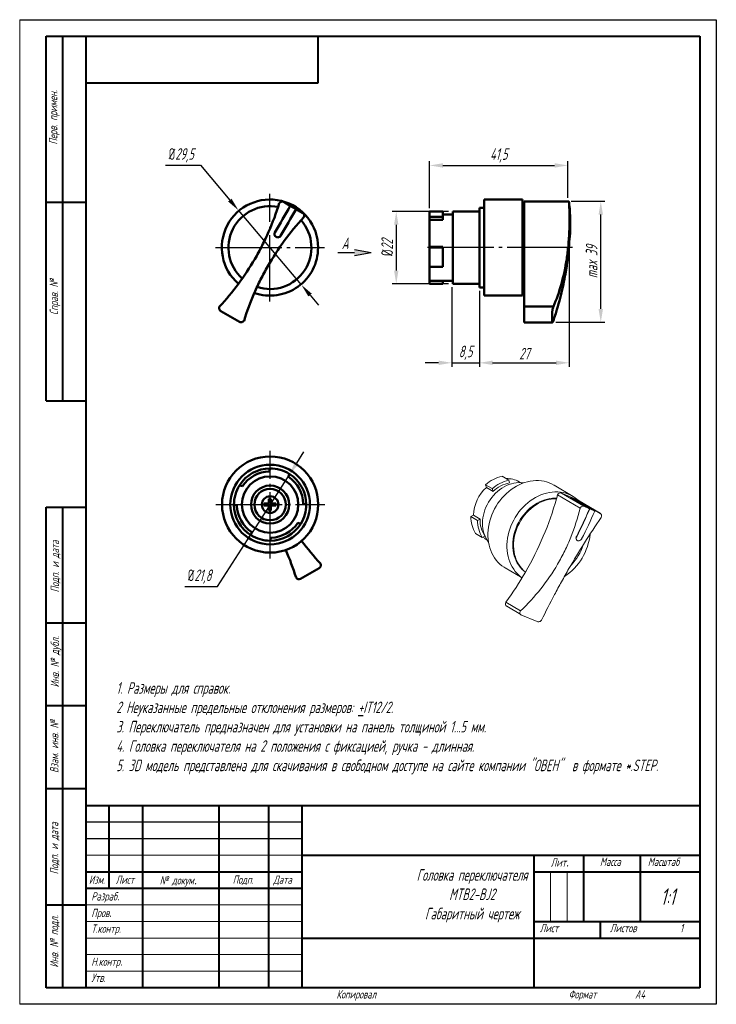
# Model space of a CAD drawing. Header units: millimetres. Extents: x 2381 to 2591, y 1129 to 1426.
import ezdxf

# ---------------------------------------------------------------- set-up
doc = ezdxf.new("R2010")
doc.units = ezdxf.units.MM
doc.linetypes.add('ГОСТ 2.303 5', pattern=[24, 20, -1.5, 1, -1.5])
for name, color, linetype, lineweight in [('main', 5, 'Continuous', 50), ('text', 7, 'Continuous', 25), ('Оси', 1, 'ГОСТ 2.303 5', 25), ('РАЗМЕРЫ', 7, 'Continuous', 25), ('ФОРМАТ', 7, 'Continuous', 25), ('ФОРМАТ @ 1', 7, 'Continuous', 25)]:
    doc.layers.add(name, color=color, linetype=linetype, lineweight=lineweight)
doc.styles.add('GOST', font='Gost.shx', dxfattribs={"width": 0.8, "oblique": 15, "height": 3.5})
doc.dimstyles.new('ISO-25', dxfattribs={"dimtxt": 3.5, "dimasz": 4, "dimexe": 1.25, "dimexo": 1, "dimgap": 1, "dimtad": 1, "dimtoh": 1, "dimdec": 1, "dimtxsty": 'GOST', "dimcen": 0, "dimclrd": 256, "dimclrt": 7, "dimadec": 0, "dimazin": 2, "dimtfac": 1, "dimtdec": 1, "dimtmove": 0, "dimatfit": 1, "dimfxl": 0, "dimlwd": -1, "dimarcsym": 0})
doc.dimstyles.get("Standard").update_dxf_attribs({"dimtxt": 3.5, "dimasz": 4, "dimexe": 1.25, "dimexo": 1, "dimgap": 1, "dimtad": 1, "dimdec": 1, "dimrnd": 0.5, "dimtxsty": 'GOST', "dimcen": 0, "dimclrd": 256, "dimclre": 256, "dimclrt": 7, "dimadec": 0, "dimazin": 2, "dimtfac": 1, "dimtdec": 1, "dimtmove": 2, "dimatfit": 1, "dimfxl": 0, "dimtolj": 1, "dimtzin": 0, "dimlwd": -1, "dimlwe": -1, "dimarcsym": 0})

# ---------------------------------------------------------------- blocks, each defined once
blk = doc.blocks.new('*D229')
at = {"layer": 'Defpoints', "color": 0}
for p in [(2446.73, 1368.26), (2465.76, 1345.72)]:
    blk.add_point(p, dxfattribs=at)
at = {"layer": 'РАЗМЕРЫ'}
for p, q in [((2424.74, 1381.8), (2435.3, 1381.8)), ((2435.3, 1381.8), (2444.15, 1371.31)), ((2465.76, 1345.72), (2446.73, 1368.26)), ((2468.34, 1342.66), (2470.92, 1339.6))]:
    blk.add_line(p, q, dxfattribs=at)
for points in [[(2443.64, 1370.88), (2444.66, 1371.74), (2446.73, 1368.26)], [(2468.85, 1343.09), (2467.83, 1342.23), (2465.76, 1345.72)]]:
    blk.add_solid(points, dxfattribs=at)
at = {"layer": 'РАЗМЕРЫ', "color": 7, "insert": (2429.52, 1384.81), "char_height": 3.5, "attachment_point": 5, "style": 'GOST'}
blk.add_mtext('\\A1;{\\Q0;%%c}29,5', dxfattribs=at)
blk = doc.blocks.new('*D230')
at = {"layer": 'Defpoints', "color": 0}
for p in [(2511.07, 1367.86), (2494.32, 1346.06), (2511.07, 1346.06)]:
    blk.add_point(p, dxfattribs=at)
at = {"layer": 'РАЗМЕРЫ'}
for p, q in [((2510.07, 1367.86), (2493.07, 1367.86)), ((2494.32, 1363.86), (2494.32, 1350.06)), ((2510.07, 1346.06), (2493.07, 1346.06))]:
    blk.add_line(p, q, dxfattribs=at)
for points in [[(2494.99, 1363.86), (2493.66, 1363.86), (2494.32, 1367.86)], [(2493.66, 1350.06), (2494.99, 1350.06), (2494.32, 1346.06)]]:
    blk.add_solid(points, dxfattribs=at)
at = {"layer": 'РАЗМЕРЫ', "color": 7, "insert": (2491.57, 1356.96), "char_height": 3.5, "attachment_point": 5, "rotation": 90, "style": 'GOST'}
blk.add_mtext('\\A1;{\\Q0;%%C}22', dxfattribs=at)
blk = doc.blocks.new('*D231')
at = {"layer": 'Defpoints', "color": 0}
for p in [(2546.49, 1360.07), (2519.37, 1344.99), (2546.49, 1322.23)]:
    blk.add_point(p, dxfattribs=at)
at = {"layer": 'РАЗМЕРЫ'}
for p, q in [((2546.49, 1359.07), (2546.49, 1320.98)), ((2519.37, 1343.99), (2519.37, 1320.98)), ((2523.37, 1322.23), (2542.49, 1322.23))]:
    blk.add_line(p, q, dxfattribs=at)
for points in [[(2523.37, 1322.9), (2523.37, 1321.57), (2519.37, 1322.23)], [(2542.49, 1321.57), (2542.49, 1322.9), (2546.49, 1322.23)]]:
    blk.add_solid(points, dxfattribs=at)
at = {"layer": 'РАЗМЕРЫ', "color": 7, "insert": (2532.93, 1324.98), "char_height": 3.5, "attachment_point": 5, "style": 'GOST'}
blk.add_mtext('\\A1;27', dxfattribs=at)
blk = doc.blocks.new('*D232')
at = {"layer": 'Defpoints', "color": 0}
for p in [(2546.07, 1370.96), (2555.98, 1370.96), (2541.47, 1334.48)]:
    blk.add_point(p, dxfattribs=at)
at = {"layer": 'РАЗМЕРЫ'}
for p, q in [((2547.07, 1370.96), (2557.23, 1370.96)), ((2555.98, 1338.48), (2555.98, 1366.96)), ((2542.47, 1334.48), (2557.23, 1334.48))]:
    blk.add_line(p, q, dxfattribs=at)
for points in [[(2556.65, 1366.96), (2555.31, 1366.96), (2555.98, 1370.96)], [(2555.31, 1338.48), (2556.65, 1338.48), (2555.98, 1334.48)]]:
    blk.add_solid(points, dxfattribs=at)
at = {"layer": 'РАЗМЕРЫ', "color": 7, "insert": (2553.23, 1352.72), "char_height": 3.5, "attachment_point": 5, "rotation": 90, "style": 'GOST'}
blk.add_mtext('\\A1;max 39', dxfattribs=at)
blk = doc.blocks.new('*D233')
at = {"layer": 'Defpoints', "color": 0}
for p in [(2511.07, 1346.06), (2519.37, 1344.99), (2519.37, 1322.23)]:
    blk.add_point(p, dxfattribs=at)
at = {"layer": 'РАЗМЕРЫ'}
for p, q in [((2511.07, 1345.06), (2511.07, 1320.98)), ((2519.37, 1343.99), (2519.37, 1320.98)), ((2507.07, 1322.23), (2503.07, 1322.23)), ((2511.07, 1322.23), (2519.37, 1322.23)), ((2523.37, 1322.23), (2527.37, 1322.23))]:
    blk.add_line(p, q, dxfattribs=at)
for points in [[(2507.07, 1321.57), (2507.07, 1322.9), (2511.07, 1322.23)], [(2523.37, 1322.9), (2523.37, 1321.57), (2519.37, 1322.23)]]:
    blk.add_solid(points, dxfattribs=at)
at = {"layer": 'РАЗМЕРЫ', "color": 7, "insert": (2515.22, 1325.25), "char_height": 3.5, "attachment_point": 5, "style": 'GOST'}
blk.add_mtext('\\A1;8,5', dxfattribs=at)
blk = doc.blocks.new('*D234')
at = {"layer": 'Defpoints', "color": 0}
for p in [(2546.07, 1381.77), (2546.07, 1370.96), (2504.37, 1367.89)]:
    blk.add_point(p, dxfattribs=at)
at = {"layer": 'РАЗМЕРЫ'}
for p, q in [((2504.37, 1368.89), (2504.37, 1383.02)), ((2508.37, 1381.77), (2542.07, 1381.77)), ((2546.07, 1371.96), (2546.07, 1383.02))]:
    blk.add_line(p, q, dxfattribs=at)
for points in [[(2508.37, 1382.43), (2508.37, 1381.1), (2504.37, 1381.77)], [(2542.07, 1381.1), (2542.07, 1382.43), (2546.07, 1381.77)]]:
    blk.add_solid(points, dxfattribs=at)
at = {"layer": 'РАЗМЕРЫ', "color": 7, "insert": (2525.22, 1384.78), "char_height": 3.5, "attachment_point": 5, "style": 'GOST'}
blk.add_mtext('\\A1;41,5', dxfattribs=at)
blk = doc.blocks.new('*D235')
at = {"layer": 'Defpoints', "color": 0}
for p in [(2462.17, 1288.62), (2450.42, 1270.26)]:
    blk.add_point(p, dxfattribs=at)
at = {"layer": 'РАЗМЕРЫ'}
for p, q in [((2464.33, 1291.99), (2466.49, 1295.36)), ((2462.17, 1288.62), (2450.42, 1270.26)), ((2440.47, 1254.72), (2450.42, 1270.26)), ((2430.6, 1254.72), (2440.47, 1254.72))]:
    blk.add_line(p, q, dxfattribs=at)
blk.add_solid([(2463.77, 1292.35), (2464.89, 1291.63), (2462.17, 1288.62)], dxfattribs=at)
at = {"layer": 'РАЗМЕРЫ', "color": 7, "insert": (2435.04, 1257.73), "char_height": 3.5, "attachment_point": 5, "style": 'GOST'}
blk.add_mtext('\\A1;{\\Q0;%%c}21,8', dxfattribs=at)
blk = doc.blocks.new('_None')

msp = doc.modelspace()

# ---------------------------------------------------------------- hatches: boundary and pattern name
at = {"layer": 'РАЗМЕРЫ', "lineweight": 25, "ltscale": 5}
h = msp.add_hatch(color=256, dxfattribs=at)
h.dxf.hatch_style = 1
h.paths.add_polyline_path([(2486.72, 1355.53), (2481.72, 1354.65), (2481.72, 1356.41)])

# ---------------------------------------------------------------- linework, layer by layer
at = {"layer": 'main'}
for p, q in [((2460.43, 1370.74), (2462.38, 1369.61)), ((2462.38, 1369.62), (2464.12, 1368.62)), ((2532.37, 1371.49), (2520.87, 1371.49)), ((2520.87, 1371.49), (2520.87, 1342.49)), ((2532.37, 1371.49), (2532.37, 1342.49)), ((2532.87, 1369.49), (2532.37, 1369.49)), ((2546.38, 1370.87), (2532.87, 1370.87)), ((2532.87, 1370.87), (2532.87, 1370.37)), ((2532.87, 1370.37), (2532.87, 1369.49)), ((2532.87, 1369.49), (2532.87, 1347.67)), ((2546.55, 1369.62), (2546.46, 1369.62)), ((2464.11, 1368.61), (2466.06, 1367.49)), ((2508.37, 1367.89), (2504.37, 1367.89)), ((2504.37, 1366.24), (2504.37, 1367.89)), ((2508.37, 1366.24), (2504.37, 1366.24)), ((2504.37, 1365.33), (2504.37, 1366.24)), ((2508.37, 1366.24), (2508.37, 1367.89)), ((2511.37, 1366.99), (2508.37, 1366.99)), ((2508.37, 1365.33), (2508.37, 1366.24)), ((2519.37, 1367.89), (2511.37, 1367.89)), ((2511.37, 1356.99), (2511.37, 1367.89)), ((2520.87, 1368.99), (2519.37, 1368.99)), ((2519.37, 1356.99), (2519.37, 1368.99)), ((2508.37, 1365.33), (2504.37, 1365.33)), ((2504.37, 1357.25), (2504.37, 1365.33)), ((2546.56, 1364.25), (2546.56, 1365.38)), ((2546.74, 1363.25), (2546.74, 1364.25)), ((2546.49, 1360.07), (2546.67, 1360.07)), ((2508.37, 1357.25), (2504.37, 1357.25)), ((2504.37, 1356.99), (2504.37, 1357.25)), ((2508.37, 1356.99), (2504.37, 1356.99)), ((2504.37, 1351.22), (2504.37, 1356.99)), ((2508.37, 1356.99), (2508.37, 1357.25)), ((2508.37, 1351.22), (2508.37, 1356.99)), ((2511.37, 1346.09), (2511.37, 1356.99)), ((2519.37, 1344.99), (2519.37, 1356.99)), ((2508.37, 1351.22), (2504.37, 1351.22)), ((2504.37, 1346.99), (2504.37, 1351.22)), ((2508.37, 1346.99), (2504.37, 1346.99)), ((2504.37, 1346.09), (2504.37, 1346.99)), ((2508.37, 1346.09), (2504.37, 1346.09)), ((2508.37, 1346.99), (2511.37, 1346.99)), ((2508.37, 1346.09), (2508.37, 1346.99)), ((2511.37, 1346.09), (2519.37, 1346.09)), ((2532.87, 1347.67), (2532.87, 1339.19)), ((2519.37, 1344.99), (2520.87, 1344.99)), ((2520.87, 1342.49), (2532.37, 1342.49)), ((2532.37, 1344.49), (2532.87, 1344.49)), ((2441.43, 1337.83), (2447.06, 1334.58)), ((2532.87, 1339.19), (2532.87, 1337.83)), ((2541.7, 1339.19), (2532.87, 1339.19)), ((2532.87, 1337.83), (2532.87, 1334.58)), ((2541.37, 1337.83), (2541.37, 1334.58)), ((2532.87, 1334.58), (2532.87, 1334.44)), ((2532.87, 1334.44), (2541.42, 1334.44)), ((2456.3, 1290.37), (2456.04, 1289.46)), ((2461.81, 1287.81), (2462.07, 1288.72)), ((2447.95, 1284.98), (2447.05, 1285.24)), ((2456.54, 1281.22), (2455.94, 1281.22)), ((2455.94, 1281.22), (2455.94, 1279.77)), ((2456.54, 1279.77), (2456.54, 1281.22)), ((2445.4, 1279.47), (2446.3, 1279.21)), ((2455.94, 1279.77), (2454.55, 1279.77)), ((2454.55, 1279.77), (2454.55, 1279.17)), ((2454.55, 1279.17), (2455.94, 1279.17)), ((2455.94, 1279.17), (2455.94, 1277.72)), ((2455.94, 1277.72), (2456.54, 1277.72)), ((2458.05, 1279.77), (2456.54, 1279.77)), ((2456.54, 1277.72), (2456.54, 1279.17)), ((2456.54, 1279.17), (2458.05, 1279.17)), ((2458.05, 1279.17), (2458.05, 1279.77)), ((2467.2, 1279.47), (2466.29, 1279.73)), ((2464.64, 1273.96), (2465.55, 1273.7)), ((2450.79, 1271.12), (2450.53, 1270.22)), ((2456.3, 1268.57), (2456.56, 1269.47)), ((2471.11, 1260.31), (2465.48, 1257.06))]:
    msp.add_line(p, q, dxfattribs=at)
at = {"layer": 'main', "lineweight": 20}
for p, q in [((2528.26, 1286.8), (2526.26, 1287.99)), ((2528.26, 1286.8), (2528.49, 1286)), ((2531.82, 1286.08), (2531.36, 1286.35)), ((2523.27, 1284.27), (2521.27, 1285.45)), ((2521.49, 1284.65), (2521.27, 1285.45)), ((2523.49, 1283.46), (2521.49, 1284.65)), ((2523.49, 1283.46), (2523.27, 1284.27)), ((2547.65, 1281.93), (2541.9, 1285.33)), ((2549.73, 1278.35), (2542.95, 1282.36)), ((2550.89, 1278.94), (2544.14, 1282.94)), ((2549.01, 1280.85), (2544.14, 1282.94)), ((2546.83, 1281.63), (2546.83, 1281.62)), ((2552.67, 1278.17), (2546.83, 1281.63)), ((2548.33, 1280.99), (2546.83, 1281.63)), ((2546.83, 1281.62), (2552.58, 1278.22)), ((2554.17, 1277.53), (2548.33, 1280.99)), ((2555.76, 1276.85), (2549.01, 1280.85)), ((2549.09, 1280.81), (2549.01, 1280.85)), ((2555.84, 1276.81), (2549.09, 1280.81)), ((2550.89, 1278.94), (2552.58, 1278.22)), ((2552.67, 1278.17), (2554.17, 1277.53)), ((2554.15, 1277.54), (2555.76, 1276.85)), ((2516.82, 1275.88), (2517.61, 1276.28)), ((2518.82, 1274.7), (2516.82, 1275.88)), ((2519.61, 1275.09), (2517.61, 1276.28)), ((2518.82, 1274.7), (2519.61, 1275.09)), ((2520.25, 1269.56), (2518.25, 1270.74)), ((2521.04, 1269.96), (2520.25, 1269.56)), ((2521.17, 1269.14), (2521.63, 1268.87)), ((2548.63, 1269.83), (2548.72, 1269.77)), ((2548.85, 1268.65), (2548.94, 1268.6)), ((2527.12, 1260.38), (2532.25, 1257.34)), ((2531.78, 1247.37), (2527.37, 1249.99)), ((2527.61, 1248.81), (2531.86, 1246.29)), ((2531.93, 1246.25), (2536.81, 1244.16))]:
    msp.add_line(p, q, dxfattribs=at)
at = {"layer": 'main', "flags": 128}
for points in [[(2457.74, 1361.57), (2458.32, 1362.58), (2458.9, 1363.58), (2459.48, 1364.59), (2460.06, 1365.6), (2460.64, 1366.6), (2461.22, 1367.61), (2461.8, 1368.61), (2462.38, 1369.62)], [(2464.12, 1368.62), (2463.54, 1367.61), (2462.96, 1366.61), (2462.37, 1365.6), (2461.79, 1364.6), (2461.21, 1363.59), (2460.63, 1362.58), (2460.05, 1361.58), (2459.47, 1360.57)]]:
    msp.add_lwpolyline(points, dxfattribs=at)
at = {"layer": 'main', "lineweight": 20, "flags": 128}
for points in [[(2520.32, 1273.81), (2520.35, 1274.62), (2520.44, 1275.43), (2520.58, 1276.25), (2520.79, 1277.07), (2521.04, 1277.87), (2521.35, 1278.66), (2521.71, 1279.44), (2522.13, 1280.19), (2522.59, 1280.91), (2523.09, 1281.6), (2523.63, 1282.25), (2524.21, 1282.86), (2524.83, 1283.43), (2525.48, 1283.95), (2526.15, 1284.42), (2526.85, 1284.84), (2527.56, 1285.2), (2528.29, 1285.5), (2529.02, 1285.74), (2529.76, 1285.92), (2530.5, 1286.03), (2531.24, 1286.08), (2531.97, 1286.07), (2532.68, 1285.99), (2532.71, 1285.99)], [(2541.9, 1285.33), (2541.86, 1285.36), (2541.16, 1285.73), (2540.42, 1286.05), (2539.66, 1286.3), (2538.87, 1286.5), (2538.07, 1286.63), (2537.25, 1286.7), (2536.41, 1286.7), (2535.57, 1286.64), (2534.73, 1286.52), (2533.88, 1286.34), (2533.03, 1286.1), (2532.19, 1285.79), (2531.37, 1285.43), (2530.55, 1285.01), (2529.76, 1284.53), (2528.98, 1284), (2528.23, 1283.42), (2527.51, 1282.79), (2526.83, 1282.12), (2526.17, 1281.4), (2525.56, 1280.64), (2524.99, 1279.85), (2524.45, 1279.03), (2523.97, 1278.18), (2523.53, 1277.3), (2523.15, 1276.41), (2522.81, 1275.5), (2522.53, 1274.57), (2522.31, 1273.64), (2522.13, 1272.7), (2522.02, 1271.77), (2521.96, 1270.84), (2521.96, 1269.92), (2522.02, 1269.01), (2522.13, 1268.12), (2522.31, 1267.26), (2522.53, 1266.41), (2522.81, 1265.6), (2523.15, 1264.82), (2523.53, 1264.08), (2523.97, 1263.38), (2524.45, 1262.72), (2524.99, 1262.1), (2525.56, 1261.54), (2526.17, 1261.02), (2526.83, 1260.57), (2527.12, 1260.38)], [(2549.34, 1280.66), (2548.91, 1281.04), (2548.28, 1281.52), (2547.61, 1281.95), (2546.91, 1282.33), (2546.17, 1282.64), (2545.41, 1282.9), (2544.62, 1283.09), (2543.82, 1283.22), (2543, 1283.29), (2542.16, 1283.3), (2541.32, 1283.24), (2540.48, 1283.12), (2539.63, 1282.93), (2538.78, 1282.69), (2537.94, 1282.39), (2537.12, 1282.02), (2536.3, 1281.6), (2535.51, 1281.12), (2534.73, 1280.59), (2533.98, 1280.01), (2533.26, 1279.38), (2532.58, 1278.71), (2531.92, 1277.99), (2531.31, 1277.24), (2530.74, 1276.45), (2530.2, 1275.62), (2529.72, 1274.77), (2529.28, 1273.9), (2528.9, 1273), (2528.56, 1272.09), (2528.28, 1271.17), (2528.06, 1270.23), (2527.88, 1269.3), (2527.77, 1268.36), (2527.71, 1267.43), (2527.71, 1266.51), (2527.77, 1265.61), (2527.88, 1264.72), (2528.06, 1263.85), (2528.28, 1263.01), (2528.56, 1262.19), (2528.9, 1261.41), (2529.28, 1260.67), (2529.72, 1259.97), (2530.2, 1259.31), (2530.74, 1258.7), (2531.31, 1258.13), (2531.92, 1257.62), (2532.27, 1257.37)], [(2542.68, 1281.38), (2542.23, 1281.39), (2541.45, 1281.36), (2540.66, 1281.27), (2539.87, 1281.11), (2539.08, 1280.89), (2538.3, 1280.61), (2537.52, 1280.28), (2536.77, 1279.88), (2536.03, 1279.43), (2535.31, 1278.92), (2534.62, 1278.37), (2533.96, 1277.76), (2533.34, 1277.11), (2532.75, 1276.42), (2532.2, 1275.7), (2531.69, 1274.94), (2531.23, 1274.15), (2530.82, 1273.34), (2530.46, 1272.5), (2530.15, 1271.65), (2529.9, 1270.79), (2529.7, 1269.92), (2529.55, 1269.05), (2529.47, 1268.18), (2529.44, 1267.31), (2529.47, 1266.46), (2529.55, 1265.63), (2529.7, 1264.81), (2529.9, 1264.02), (2530.15, 1263.26), (2530.46, 1262.53), (2530.82, 1261.84), (2531.23, 1261.19), (2531.69, 1260.58), (2532.2, 1260.02), (2532.75, 1259.51), (2533.28, 1259.1)], [(2542.64, 1281.24), (2541.85, 1281.22), (2541.04, 1281.14), (2540.24, 1280.99), (2539.43, 1280.78), (2538.63, 1280.5), (2537.84, 1280.16), (2537.07, 1279.76), (2536.31, 1279.3), (2535.58, 1278.79), (2534.88, 1278.22), (2534.2, 1277.6), (2533.57, 1276.94), (2532.97, 1276.24), (2532.41, 1275.49), (2531.9, 1274.71), (2531.43, 1273.91), (2531.02, 1273.07), (2530.66, 1272.22), (2530.35, 1271.35), (2530.1, 1270.47), (2529.91, 1269.58), (2529.78, 1268.69), (2529.7, 1267.8), (2529.69, 1266.92), (2529.74, 1266.06), (2529.84, 1265.21), (2530.01, 1264.39), (2530.23, 1263.59), (2530.52, 1262.82), (2530.85, 1262.09), (2531.24, 1261.41), (2531.69, 1260.76), (2532.18, 1260.16), (2532.72, 1259.62), (2533.3, 1259.12)]]:
    msp.add_lwpolyline(points, dxfattribs=at)
at = {"layer": 'main'}
for radius in [14.5, 12, 8.5, 5.75, 4.75, 2.5]:
    msp.add_circle((2456.3, 1279.47), radius, dxfattribs=at)
for centre, radius, start, end in [((2456.25, 1356.99), 14.5, 0, 228.9456), ((2456.25, 1356.99), 12.5, 78.6457, 228.2031), ((2471.58, 1364.25), 75.16, 357.9608, 4.1008), ((2456.25, 1356.99), 12.5, 251.7969, 41.3543), ((2471.55, 1364.25), 75.01, 357.9568, 359.9999), ((2471.6, 1363.25), 75.14, 357.9604, 360), ((2456.25, 1356.99), 14.5, 251.0593, 0), ((2456.3, 1279.47), 10.9, 90, 148.0486), ((2456.3, 1279.47), 10, 91.4819, 146.5667), ((2456.3, 1279.47), 10.9, 58.0486, 90), ((2456.3, 1279.47), 10, 1.4819, 56.5667), ((2456.3, 1279.47), 10.9, 0, 58.0486), ((2456.3, 1279.47), 10.9, 148.0486, 180), ((2456.3, 1279.47), 10.9, 180, 238.0486), ((2456.3, 1279.47), 10, 181.4819, 236.5667), ((2456.3, 1279.47), 10.9, 328.0486, 0), ((2456.3, 1279.47), 10.9, 270, 328.0486), ((2456.3, 1279.47), 10, 271.4819, 326.5667), ((2456.3, 1279.47), 10.9, 238.0486, 270), ((2531.16, 1316.92), 81.33, 216.5204, 222.7873), ((2386.43, 1233.36), 81.33, 17.2127, 23.4796), ((2470.61, 1261.17), 1, 300, 30), ((2464.98, 1257.92), 1, 210, 300)]:
    msp.add_arc(centre, radius, start, end, dxfattribs=at)
at = {"layer": 'main', "lineweight": 20}
for centre, radius, start, end in [((2528.52, 1277.35), 10.87, 102.0014, 131.8692), ((2530.52, 1276.17), 10.87, 102.0014, 131.8692), ((2527.84, 1280.31), 6.99, 59.777, 93.2534), ((2529.54, 1275.82), 11.94, 132.3648, 177.8087), ((2530.32, 1276.2), 9.97, 100.6104, 133.2602), ((2448.06, 1308.17), 98.34, 330.0812, 344.106), ((2451.31, 1307.13), 94.93, 344.1734, 344.8757), ((2543.86, 1282.01), 0.969, 73.2171, 158.8269), ((2394.7, 1347.36), 172.35, 333.2643, 336.3478), ((2394.51, 1347.44), 172.66, 333.2661, 336.3474), ((2396.01, 1346.8), 172.66, 333.2661, 336.3474), ((2526.24, 1275.73), 9.41, 179.0983, 212.0102), ((2528.24, 1274.55), 9.41, 179.0983, 212.0102), ((2528.24, 1274.73), 8.64, 177.5715, 213.537), ((2529.5, 1273.61), 9.17, 178.7535, 216.6226), ((2524.55, 1274.86), 6.64, 231.6352, 239.3529), ((2535.53, 1272.26), 17.31, 303.4406, 354.3289), ((2536.17, 1271.88), 15.22, 315.533, 342.234), ((2446.79, 1308.8), 99.76, 323.8728, 330.1315), ((2528.13, 1249.53), 0.892, 148.9269, 234.0562)]:
    msp.add_arc(centre, radius, start, end, dxfattribs=at)
at = {"layer": 'main'}
for points, knots in [([(2441.06, 1339.19), (2443.06, 1341.35), (2444.95, 1343.63), (2448.49, 1348.41), (2450.15, 1350.91), (2452.06, 1354.2), (2452.43, 1354.86), (2453.16, 1356.21), (2453.52, 1356.89), (2454.57, 1358.94), (2455.23, 1360.33), (2457.08, 1364.54), (2458.15, 1367.42), (2459.06, 1370.37)], [0, 0, 0, 0, 0.25, 0.25, 0.5, 0.5, 0.5625, 0.5625, 0.625, 0.625, 0.75, 0.75, 1, 1, 1, 1]), ([(2459.06, 1370.37), (2459.13, 1370.48), (2459.22, 1370.58), (2459.43, 1370.74), (2459.55, 1370.8), (2459.92, 1370.9), (2460.2, 1370.87), (2460.43, 1370.74)], [0, 0, 0, 0, 0.25, 0.25, 0.5, 0.5, 1, 1, 1, 1]), ([(2541.7, 1339.19), (2542.63, 1341.35), (2543.43, 1343.63), (2544.77, 1348.41), (2545.31, 1350.91), (2545.81, 1354.2), (2545.9, 1354.86), (2546.06, 1356.21), (2546.14, 1356.89), (2546.34, 1358.94), (2546.43, 1360.33), (2546.61, 1364.54), (2546.59, 1367.42), (2546.43, 1370.37)], [0, 0, 0, 0, 0.25, 0.25, 0.5, 0.5, 0.5625, 0.5625, 0.625, 0.625, 0.75, 0.75, 1, 1, 1, 1]), ([(2546.43, 1370.37), (2546.42, 1370.46), (2546.41, 1370.65), (2546.4, 1370.81), (2546.38, 1370.89), (2546.38, 1370.87), (2546.38, 1370.87)], [0, 0, 0, 0, 0.322739, 0.645483, 0.968097, 1, 1, 1, 1]), ([(2466.06, 1367.49), (2466.17, 1367.42), (2466.27, 1367.33), (2466.43, 1367.12), (2466.49, 1367), (2466.59, 1366.63), (2466.56, 1366.35), (2466.43, 1366.12)], [0, 0, 0, 0, 0.25, 0.25, 0.5, 0.5, 1, 1, 1, 1]), ([(2466.43, 1366.12), (2464.33, 1363.85), (2462.38, 1361.49), (2458.78, 1356.59), (2457.12, 1354.04), (2455.22, 1350.75), (2454.85, 1350.08), (2454.13, 1348.74), (2453.78, 1348.07), (2452.76, 1346.03), (2452.12, 1344.66), (2450.33, 1340.54), (2449.3, 1337.76), (2448.43, 1334.94)], [0, 0, 0, 0, 0.25, 0.25, 0.5, 0.5, 0.5625, 0.5625, 0.625, 0.625, 0.75, 0.75, 1, 1, 1, 1]), ([(2457.74, 1361.57), (2457.67, 1361.46), (2457.63, 1361.33), (2457.59, 1361.07), (2457.6, 1360.94), (2457.7, 1360.56), (2457.87, 1360.34), (2458.1, 1360.2)], [0, 0, 0, 0, 0.25, 0.25, 0.5, 0.5, 1, 1, 1, 1]), ([(2458.1, 1360.2), (2458.22, 1360.14), (2458.34, 1360.1), (2458.6, 1360.06), (2458.74, 1360.07), (2459.11, 1360.17), (2459.34, 1360.34), (2459.47, 1360.57)], [0, 0, 0, 0, 0.25, 0.25, 0.5, 0.5, 1, 1, 1, 1]), ([(2546.48, 1360.2), (2546.48, 1360.27), (2546.48, 1360.36), (2546.49, 1360.57), (2546.49, 1360.69), (2546.5, 1361.06), (2546.51, 1361.34), (2546.52, 1361.57)], [0, 0, 0, 0, 0.25, 0.25, 0.5, 0.5, 1, 1, 1, 1]), ([(2546.7, 1361.57), (2546.69, 1361.46), (2546.69, 1361.33), (2546.68, 1361.07), (2546.68, 1360.94), (2546.67, 1360.56), (2546.66, 1360.34), (2546.66, 1360.2)], [0, 0, 0, 0, 0.25, 0.25, 0.5, 0.5, 1, 1, 1, 1]), ([(2546.66, 1360.2), (2546.66, 1360.14), (2546.66, 1360.1), (2546.67, 1360.06), (2546.67, 1360.07), (2546.68, 1360.17), (2546.69, 1360.34), (2546.7, 1360.57)], [0, 0, 0, 0, 0.25, 0.25, 0.5, 0.5, 1, 1, 1, 1]), ([(2546.53, 1360.07), (2546.53, 1360.02), (2546.52, 1359.27), (2546.42, 1357.73), (2546.24, 1355.47), (2545.97, 1353.13), (2545.63, 1350.75), (2545.16, 1348.06), (2544.54, 1345.06), (2543.73, 1341.73), (2542.8, 1338.36), (2542.07, 1336.08), (2541.7, 1334.94)], [0, 0, 0, 0, 0.0062765, 0.0999282, 0.1957051, 0.2914821, 0.3879969, 0.484512, 0.612366, 0.7406322, 0.8701194, 1, 1, 1, 1]), ([(2546.49, 1360.08), (2546.49, 1360.08), (2546.48, 1360.09), (2546.48, 1360.17), (2546.48, 1360.2)], [0, 0, 0, 0, 0.578069, 1, 1, 1, 1]), ([(2441.43, 1337.83), (2441.31, 1337.9), (2441.21, 1337.99), (2441.05, 1338.2), (2440.99, 1338.32), (2440.93, 1338.57), (2440.92, 1338.7), (2440.96, 1338.96), (2441, 1339.08), (2441.06, 1339.19)], [0, 0, 0, 0, 0.25, 0.25, 0.5, 0.5, 0.75, 0.75, 1, 1, 1, 1]), ([(2541.37, 1337.83), (2541.37, 1337.9), (2541.38, 1337.99), (2541.42, 1338.2), (2541.44, 1338.32), (2541.5, 1338.57), (2541.54, 1338.7), (2541.62, 1338.96), (2541.66, 1339.08), (2541.7, 1339.19)], [0, 0, 0, 0, 0.25, 0.25, 0.5, 0.5, 0.75, 0.75, 1, 1, 1, 1]), ([(2448.43, 1334.94), (2448.36, 1334.83), (2448.28, 1334.73), (2448.07, 1334.58), (2447.96, 1334.52), (2447.71, 1334.45), (2447.57, 1334.43), (2447.31, 1334.47), (2447.18, 1334.51), (2447.06, 1334.58)], [0, 0, 0, 0, 0.25, 0.25, 0.5, 0.5, 0.75, 0.75, 1, 1, 1, 1]), ([(2541.7, 1334.94), (2541.66, 1334.83), (2541.62, 1334.73), (2541.54, 1334.58), (2541.5, 1334.52), (2541.44, 1334.45), (2541.42, 1334.43), (2541.38, 1334.47), (2541.37, 1334.51), (2541.37, 1334.58)], [0, 0, 0, 0, 0.25, 0.25, 0.5, 0.5, 0.75, 0.75, 1, 1, 1, 1])]:
    msp.add_open_spline(points, degree=3, knots=knots, dxfattribs=at)
at = {"layer": 'main', "lineweight": 20}
for points, knots in [([(2531.78, 1247.37), (2533.98, 1249.47), (2536.01, 1251.69), (2539.75, 1256.39), (2541.45, 1258.87), (2543.35, 1262.13), (2543.72, 1262.8), (2544.44, 1264.14), (2544.79, 1264.82), (2545.79, 1266.87), (2546.41, 1268.26), (2548.1, 1272.48), (2549.02, 1275.37), (2549.73, 1278.35)], [0, 0, 0, 0, 0.25, 0.25, 0.5, 0.5, 0.5625, 0.5625, 0.625, 0.625, 0.75, 0.75, 1, 1, 1, 1]), ([(2549.73, 1278.35), (2549.79, 1278.47), (2549.86, 1278.58), (2550.03, 1278.77), (2550.13, 1278.85), (2550.45, 1279.01), (2550.69, 1279.03), (2550.89, 1278.94)], [0, 0, 0, 0, 0.25, 0.25, 0.5, 0.5, 1, 1, 1, 1]), ([(2556.11, 1275.61), (2554.37, 1273.08), (2552.7, 1270.52), (2549.46, 1265.36), (2547.89, 1262.76), (2546, 1259.49), (2545.63, 1258.84), (2544.89, 1257.52), (2544.52, 1256.86), (2543.43, 1254.89), (2542.73, 1253.59), (2540.67, 1249.71), (2539.38, 1247.16), (2538.16, 1244.64)], [0, 0, 0, 0, 0.25, 0.25, 0.5, 0.5, 0.5625, 0.5625, 0.625, 0.625, 0.75, 0.75, 1, 1, 1, 1]), ([(2555.76, 1276.85), (2555.86, 1276.81), (2555.95, 1276.74), (2556.09, 1276.57), (2556.14, 1276.47), (2556.24, 1276.13), (2556.22, 1275.85), (2556.11, 1275.61)], [0, 0, 0, 0, 0.25, 0.25, 0.5, 0.5, 1, 1, 1, 1]), ([(2548.86, 1268.66), (2548.8, 1268.7), (2548.67, 1268.78), (2548.54, 1269), (2548.49, 1269.3), (2548.52, 1269.59), (2548.6, 1269.76), (2548.63, 1269.83)], [0, 0, 0, 0, 0.1580579, 0.3879701, 0.6179802, 0.8481603, 1, 1, 1, 1]), ([(2548.72, 1269.77), (2548.66, 1269.65), (2548.62, 1269.53), (2548.59, 1269.28), (2548.59, 1269.16), (2548.67, 1268.83), (2548.82, 1268.65), (2549.02, 1268.56)], [0, 0, 0, 0, 0.25, 0.25, 0.5, 0.5, 1, 1, 1, 1]), ([(2549.02, 1268.56), (2549.12, 1268.52), (2549.22, 1268.5), (2549.45, 1268.51), (2549.57, 1268.54), (2549.9, 1268.7), (2550.1, 1268.89), (2550.22, 1269.13)], [0, 0, 0, 0, 0.25, 0.25, 0.5, 0.5, 1, 1, 1, 1]), ([(2531.93, 1246.25), (2531.83, 1246.29), (2531.75, 1246.36), (2531.63, 1246.52), (2531.59, 1246.62), (2531.57, 1246.82), (2531.58, 1246.94), (2531.65, 1247.16), (2531.7, 1247.27), (2531.78, 1247.37)], [0, 0, 0, 0, 0.25, 0.25, 0.5, 0.5, 0.75, 0.75, 1, 1, 1, 1]), ([(2538.16, 1244.64), (2538.08, 1244.53), (2537.99, 1244.44), (2537.77, 1244.28), (2537.65, 1244.21), (2537.4, 1244.12), (2537.27, 1244.1), (2537.03, 1244.09), (2536.91, 1244.11), (2536.81, 1244.16)], [0, 0, 0, 0, 0.25, 0.25, 0.5, 0.5, 0.75, 0.75, 1, 1, 1, 1])]:
    msp.add_open_spline(points, degree=3, knots=knots, dxfattribs=at)
at = {"layer": 'Оси'}
for p, q in [((2456.25, 1340.71), (2456.25, 1373.21)), ((2439.86, 1356.99), (2472.73, 1356.99)), ((2503.72, 1357.14), (2547.42, 1357.14)), ((2456.3, 1263.19), (2456.3, 1295.69)), ((2439.91, 1279.47), (2472.78, 1279.47))]:
    msp.add_line(p, q, dxfattribs=at)
at = {"layer": 'РАЗМЕРЫ', "lineweight": 25, "ltscale": 5}
for p, q in [((2476.72, 1355.53), (2481.72, 1355.53)), ((2481.72, 1356.41), (2486.72, 1355.53)), ((2481.72, 1354.65), (2486.72, 1355.53))]:
    msp.add_line(p, q, dxfattribs=at)
at = {"layer": 'ФОРМАТ', "lineweight": 0}
msp.add_line((2380.81, 1425.73), (2380.81, 1128.73), dxfattribs=at)
at = {"layer": 'ФОРМАТ', "ltscale": 5}
msp.add_line((2380.81, 1425.73), (2590.81, 1425.73), dxfattribs=at)
at = {"layer": 'ФОРМАТ', "linetype": 'ByBlock', "ltscale": 5}
for p, q in [((2590.81, 1425.73), (2590.81, 1128.73)), ((2590.81, 1128.73), (2380.81, 1128.73))]:
    msp.add_line(p, q, dxfattribs=at)
at = {"layer": 'ФОРМАТ', "lineweight": 40}
for p, q in [((2388.81, 1310.73), (2388.81, 1420.73)), ((2388.81, 1310.73), (2388.81, 1420.73)), ((2393.81, 1310.73), (2393.81, 1420.73)), ((2393.81, 1310.73), (2393.81, 1420.73)), ((2470.81, 1406.73), (2470.81, 1420.73)), ((2400.81, 1406.73), (2470.81, 1406.73)), ((2388.81, 1370.73), (2400.81, 1370.73)), ((2388.81, 1310.73), (2400.81, 1310.73)), ((2388.81, 1133.73), (2388.81, 1278.73)), ((2388.81, 1278.73), (2400.81, 1278.73)), ((2393.81, 1133.73), (2393.81, 1278.73)), ((2400.81, 1243.73), (2388.81, 1243.73)), ((2400.81, 1218.73), (2388.81, 1218.73)), ((2400.81, 1193.73), (2388.81, 1193.73)), ((2400.81, 1188.73), (2585.81, 1188.73)), ((2407.81, 1163.73), (2407.81, 1188.73)), ((2417.81, 1188.73), (2417.81, 1133.73)), ((2440.81, 1188.73), (2440.81, 1133.73)), ((2455.81, 1188.73), (2455.81, 1133.73)), ((2465.81, 1188.73), (2465.81, 1133.73)), ((2465.81, 1173.73), (2585.81, 1173.73)), ((2535.81, 1173.73), (2535.81, 1133.73)), ((2550.81, 1173.73), (2550.81, 1153.73)), ((2567.81, 1173.73), (2567.81, 1153.73)), ((2400.81, 1168.73), (2465.81, 1168.73)), ((2535.81, 1168.73), (2585.81, 1168.73)), ((2400.81, 1163.73), (2465.81, 1163.73)), ((2388.81, 1158.73), (2400.81, 1158.73)), ((2535.81, 1153.73), (2585.81, 1153.73)), ((2555.81, 1153.73), (2555.81, 1148.73)), ((2465.81, 1148.73), (2585.81, 1148.73))]:
    msp.add_line(p, q, dxfattribs=at)
at = {"layer": 'ФОРМАТ', "lineweight": 40, "ltscale": 5}
for p, q in [((2388.81, 1420.73), (2585.81, 1420.73)), ((2400.81, 1133.73), (2400.81, 1420.73)), ((2585.81, 1420.73), (2585.81, 1133.73)), ((2585.81, 1133.73), (2388.81, 1133.73))]:
    msp.add_line(p, q, dxfattribs=at)
at = {"layer": 'ФОРМАТ'}
for p, q in [((2400.81, 1370.73), (2388.81, 1370.73)), ((2400.81, 1183.73), (2465.81, 1183.73)), ((2400.81, 1178.73), (2465.81, 1178.73))]:
    msp.add_line(p, q, dxfattribs=at)
at = {"layer": 'ФОРМАТ', "linetype": 'Continuous', "lineweight": 0}
for p, q in [((2400.81, 1173.73), (2465.81, 1173.73)), ((2540.81, 1168.73), (2540.81, 1153.73)), ((2545.81, 1168.73), (2545.81, 1153.73)), ((2400.81, 1158.73), (2465.81, 1158.73)), ((2400.81, 1153.73), (2465.81, 1153.73)), ((2400.81, 1148.73), (2465.81, 1148.73)), ((2400.81, 1143.73), (2465.81, 1143.73)), ((2400.81, 1138.73), (2465.81, 1138.73))]:
    msp.add_line(p, q, dxfattribs=at)
at = {"layer": 'ФОРМАТ', "linetype": 'Continuous'}
msp.add_line((2388.81, 1133.73), (2400.81, 1133.73), dxfattribs=at)

# ---------------------------------------------------------------- texts
at = {"layer": 'text', "ltscale": 100, "insert": (2409.92, 1225.89), "char_height": 3.5, "width": 178.5111, "attachment_point": 1, "style": 'GOST'}
msp.add_mtext('1. Размеры для справок.\\P2 Неуказанные предельные отклонения размеров: {\\L+}IT12/2.\\P3. Переключатель предназначен для установки на панель толщиной 1...5 мм.\\P4. Головка переключателя на 2 положения с фиксацией, ручка - длинная.\\P5. 3D модель представлена для скачивания в свободном доступе на сайте компании "ОВЕН"  в формате *.STEP.', dxfattribs=at)
at = {"layer": 'РАЗМЕРЫ', "lineweight": 25, "insert": (2477.9, 1360.02), "char_height": 25000, "attachment_point": 1, "style": 'GOST'}
msp.add_mtext_dynamic_manual_height_columns('{\\H0.00014x;\\FGOST|c0;А}', width=3.1479, gutter_width=12.5, heights=[0], dxfattribs=at)
at = {"layer": 'ФОРМАТ', "char_height": 2.5, "attachment_point": 1, "rotation": 90, "style": 'GOST'}
for s, insert in [('{\\Q15;\\W0.8;Перв. примен\\W0.965;.}', (2389.64, 1388.05)), ('Справ. №', (2389.86, 1336.66)), ('{\\Q15;\\W0.8;Подп. и дата}', (2390.16, 1252.98)), ('Инв. № {\\Fgost_au|c204;дубл.}', (2390.15, 1224.32)), ('Взам. инв. №', (2389.99, 1198.51)), ('{\\Q15;\\W0.8;Подп. и дата}', (2389.93, 1167.93)), ('Инв. № {\\Fgost_au|c204;подл\\W0.965;.}', (2389.93, 1139.8))]:
    msp.add_mtext(s, dxfattribs=dict(at, insert=insert))
at = {"layer": 'ФОРМАТ', "attachment_point": 1, "style": 'GOST'}
for s, insert, char_height in [('{\\Q15;\\W0.8;Лит\\H1.4x;\\W0.965;.}', (2540.88, 1173.77), 2.5), ('{\\Q15;\\W0.8;Масштаб}', (2570.16, 1172.98), 2.5), ('{\\Q15;\\W0.8;Масса}', (2555.72, 1172.98), 2.5), ('{\\Q15;\\W0.784;Изм.}', (2401.67, 1167.58), 2.5), ('{\\Q15;\\W0.8;Лист}', (2409.73, 1167.58), 2.5), ('{\\Q15;\\W0.8;Подп.}', (2445.01, 1167.6), 2.5), ('{\\Q15;\\W0.8;Дата}', (2457.26, 1167.58), 2.5), ('\\pxqc;Головка переключателя\\PMTB2-BJ2\\PГабаритный чертеж', (2500.47, 1169.51), 3.5), ('{\\Q15;\\W0.8;Разраб\\H1.4x;.}', (2402.39, 1163.54), 2.5), ('1:1', (2574.02, 1163.7), 5), ('{\\Q15;\\W0.8;Пров\\H1.4x;.}', (2402.39, 1158.54), 2.5), ('{\\Q15;\\W0.8;Т.контр\\W0.965;.}', (2402.39, 1152.8), 2.5), ('Лист    ', (2537.59, 1152.98), 2.5), ('{\\Q15;\\W0.8;Листов}', (2558.72, 1152.98), 2.5), ('1', (2579.88, 1152.96), 2.5), ('{\\Q15;\\W0.8;Н.контр\\H1.4x;.}', (2402.39, 1143.84), 2.5), ('{\\Q15;\\W0.8;Утв.}', (2402.39, 1137.98), 2.5), ('{\\W0.9;Копировал}', (2476.31, 1132.98), 2.5), ('{\\W0.9;Формат}', (2546.31, 1132.98), 2.5), ('{\\W0.9;A4}', (2566.31, 1132.96), 2.5)]:
    msp.add_mtext(s, dxfattribs=dict(at, insert=insert, char_height=char_height))
at = {"layer": 'ФОРМАТ @ 1', "insert": (2423.01, 1167.39), "char_height": 2.5, "attachment_point": 1, "style": 'GOST'}
msp.add_mtext('№ докум{\\Fwin_eskd|c204;\\W0.965;.}', dxfattribs=at)

# ---------------------------------------------------------------- dimensions: what is measured, and where the dimension line sits
at = {"layer": 'РАЗМЕРЫ'}
for p1, p2, text, override, picture, middle in [((2465.76, 1345.72), (2446.73, 1368.26), '{\\Q0;%%c}29,5', {"dimlfac": 1, "dimtxsty": 'GOST', "dimsah": 1, "dimse1": 1, "dimse2": 1, "dimtmove": 1, "dimtolj": 1}, '*D229', (2435.3, 1381.8)), ((2462.17, 1288.62), (2450.42, 1270.26), '{\\Q0;%%c}21,8', {"dimlfac": 1, "dimtxsty": 'GOST', "dimblk2": 'None', "dimsah": 1, "dimse2": 0, "dimsd1": 0, "dimsd2": 1, "dimtmove": 1, "dimtolj": 1}, '*D235', (2440.47, 1254.72))]:
    dim = msp.add_diameter_dim_2p(p1=p1, p2=p2, text=text, dimstyle='ISO-25', override=override, dxfattribs=at)
    dim.commit()
    dim.dimension.update_dxf_attribs({"geometry": picture, "text_midpoint": middle, "dimtype": 163})
for base, p1, p2, picture, middle in [((2546.07, 1381.77), (2504.37, 1367.89), (2546.07, 1370.96), '*D234', (2525.22, 1384.78)), ((2546.49, 1322.23), (2519.37, 1344.99), (2546.49, 1360.07), '*D231', (2532.93, 1324.98)), ((2519.37, 1322.23), (2511.07, 1346.06), (2519.37, 1344.99), '*D233', (2515.22, 1325.25))]:
    dim = msp.add_linear_dim(base=base, p1=p1, p2=p2, dimstyle='Standard', override={"dimlfac": 1, "dimtxsty": 'GOST', "dimsah": 1, "dimtmove": 1, "dimtolj": 1}, dxfattribs=at)
    dim.commit()
    dim.dimension.update_dxf_attribs({"geometry": picture, "text_midpoint": middle})
for base, p1, p2, text, picture, middle in [((2555.98, 1370.96), (2541.47, 1334.48), (2546.07, 1370.96), 'max 39', '*D232', (2553.23, 1352.72)), ((2494.32, 1346.06), (2511.07, 1367.86), (2511.07, 1346.06), '{\\Q0;%%C}<>', '*D230', (2491.57, 1356.96))]:
    dim = msp.add_linear_dim(base=base, p1=p1, p2=p2, angle=90, text=text, dimstyle='Standard', override={"dimlfac": 1, "dimtxsty": 'GOST', "dimsah": 1, "dimtmove": 1, "dimtolj": 1}, dxfattribs=at)
    dim.commit()
    dim.dimension.update_dxf_attribs({"geometry": picture, "text_midpoint": middle})

doc.saveas('drawing.dxf')
